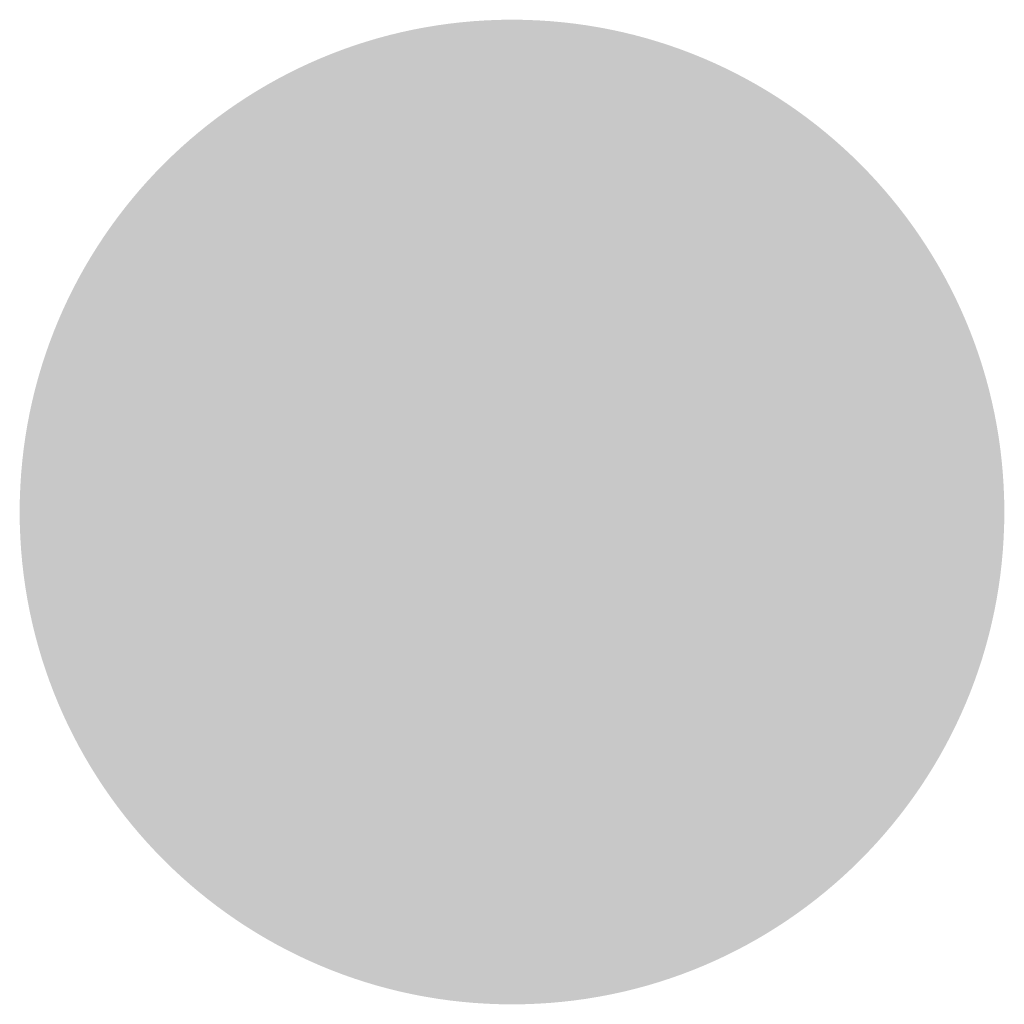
# Model space of a CAD drawing. Header units: millimetres. Extents: x -486876 to 553054, y -140324 to 834178.
# Tile 93 of 155: x 10021 to 10036, y -140324 to -140308. Entities that reach past the tile are written whole.
import ezdxf
from ezdxf.enums import TextEntityAlignment as Align

# ---------------------------------------------------------------- set-up
doc = ezdxf.new("R2010")
doc.units = ezdxf.units.MM
doc.linetypes.add('DASH2', pattern=[0.75, 0.5, -0.25])
doc.layers.add('_XREF', color=252, linetype='DASH2', lineweight=13)
doc.layers.add('XREF$0$DRZWI', color=8, linetype='Continuous')
doc.layers.add('XREF$0$nowe ściany', color=8, linetype='Continuous')
doc.styles.add('XREF$0$APLUS', font='arial.ttf', dxfattribs={"width": 0.6})

# ---------------------------------------------------------------- blocks, each defined once
blk = doc.blocks.new('XREF')
at = {"layer": 'XREF$0$nowe ściany'}
h = blk.add_hatch(color=256, dxfattribs=at)
h.dxf.hatch_style = 1
h.paths.add_polyline_path([(12021.9002, -11090.9623, 1), (12023.4166, -11090.9623, 1)])
at = {"style": 'XREF$0$APLUS'}
blk.add_attdef('165', text='', height=12.9412, rotation=90, dxfattribs=at).set_placement((5850.2785, 4086.9078), align=Align.TOP_CENTER)
blk.add_attdef('70', text='', height=12.9412, rotation=90, dxfattribs=at).set_placement((5846.7436, 4087.0314), align=Align.BOTTOM_CENTER)
at = {"layer": 'XREF$0$DRZWI', "style": 'XREF$0$APLUS'}
for tag, height, p in [('90', 10.5882, (3968.0514, 17970.7824)), ('90', 10.5882, (4273.6919, 17907.6294)), ('90', 10.5882, (4647.1062, 17907.6294)), ('90', 10.5882, (4995.7412, 17907.6294)), ('90', 10.5882, (5345.0095, 17907.6294)), ('90', 8.2353, (3625.8586, 17450.5333)), ('90', 8.2353, (4282.5789, 17436.6389)), ('90', 8.2353, (4577.8202, 17436.6389)), ('90', 8.2353, (5003.1231, 17436.6389)), ('90', 8.2353, (5300.955, 17436.6389)), ('90', 8.2353, (5625.635, 17350.9567)), ('110', 12.9412, (3772.7279, 10725.0105)), ('100', 12.9412, (3763.8456, 10003.3762)), ('90', 10.5882, (3383.4067, 9921.9695)), ('83', 10.5882, (4118.7255, 4184.0339))]:
    blk.add_attdef(tag, text='', height=height, dxfattribs=at).set_placement(p, align=Align.BOTTOM_CENTER)
for tag, height, p in [('200', 10.5882, (3967.9503, 17967.8903)), ('200', 10.5882, (4273.5907, 17904.7372)), ('200', 10.5882, (4647.0051, 17904.7372)), ('200', 10.5882, (4995.6401, 17904.7372)), ('200', 10.5882, (5344.9083, 17904.7372)), ('200', 8.2353, (3625.8586, 17448.2839)), ('200', 8.2353, (4282.5789, 17434.3894)), ('200', 8.2353, (4577.8202, 17434.3894)), ('200', 8.2353, (5003.1231, 17434.3894)), ('200', 8.2353, (5300.955, 17434.3894)), ('200', 8.2353, (5625.635, 17348.7073)), ('210', 12.9412, (3772.6043, 10721.4756)), ('200', 12.9412, (3763.8456, 9999.8413)), ('200', 10.5882, (3383.3056, 9919.0773)), ('178', 10.5882, (4118.6244, 4181.1417))]:
    blk.add_attdef(tag, text='', height=height, dxfattribs=at).set_placement(p, align=Align.TOP_CENTER)
for tag, height, p in [('100', 10.5882, (5719.7546, 17787.4121)), ('96', 10.5882, (4202.0263, 17787.4121)), ('100', 12.9412, (4599.3289, 17776.9583)), ('100', 12.9412, (4947.9639, 17776.9583)), ('100', 12.9412, (5297.4467, 17776.9583)), ('100', 12.9412, (4040.5336, 17776.3163)), ('100', 12.9412, (3575.627, 17557.1623)), ('100', 12.9412, (3932.3406, 17557.1623)), ('100', 12.9412, (4215.5917, 17557.1623)), ('100', 12.9412, (4630.1657, 17557.1623)), ('100', 12.9412, (4954.8915, 17557.1623)), ('100', 12.9412, (5353.3005, 17557.1623)), ('100', 12.9412, (5612.361, 17557.1623)), ('90', 11.7647, (4712.8861, 10187.2612)), ('90', 11.7647, (4933.7523, 10129.0651)), ('90', 11.7647, (5359.8111, 10117.2107)), ('120', 13.5294, (3472.0556, 9987.9041)), ('90', 11.7647, (4206.1676, 4035.8405))]:
    blk.add_attdef(tag, text='', height=height, rotation=90, dxfattribs=at).set_placement(p, align=Align.BOTTOM_CENTER)
for tag, height, p in [('210', 10.5882, (5722.6468, 17787.3109)), ('205', 10.5882, (4204.9185, 17787.3109)), ('210', 12.9412, (4602.8638, 17776.8347)), ('210', 12.9412, (4951.4988, 17776.8347)), ('210', 12.9412, (5300.9816, 17776.8347)), ('210', 12.9412, (4044.0685, 17776.1927)), ('210', 12.9412, (3579.1619, 17557.0387)), ('210', 12.9412, (3935.8755, 17557.0387)), ('210', 12.9412, (4219.1265, 17557.0387)), ('210', 12.9412, (4633.7006, 17557.0387)), ('210', 12.9412, (4958.4264, 17557.0387)), ('210', 12.9412, (5356.8354, 17557.0387)), ('210', 12.9412, (5615.8958, 17557.0387)), ('200', 11.7647, (4716.0996, 10187.1489)), ('200', 11.7647, (4936.9658, 10128.9527)), ('200', 11.7647, (5363.0246, 10117.0983)), ('210', 13.5294, (3475.7511, 9987.9041)), ('170', 11.7647, (4209.3811, 4035.7281))]:
    blk.add_attdef(tag, text='', height=height, rotation=90, dxfattribs=at).set_placement(p, align=Align.TOP_CENTER)

msp = doc.modelspace()

# ---------------------------------------------------------------- block references
at = {"layer": '_XREF', "xscale": 10, "yscale": 10, "zscale": 10}
msp.add_blockref('XREF', (-110198.46986, -29406.42919), dxfattribs=at)

doc.saveas('drawing.dxf')
